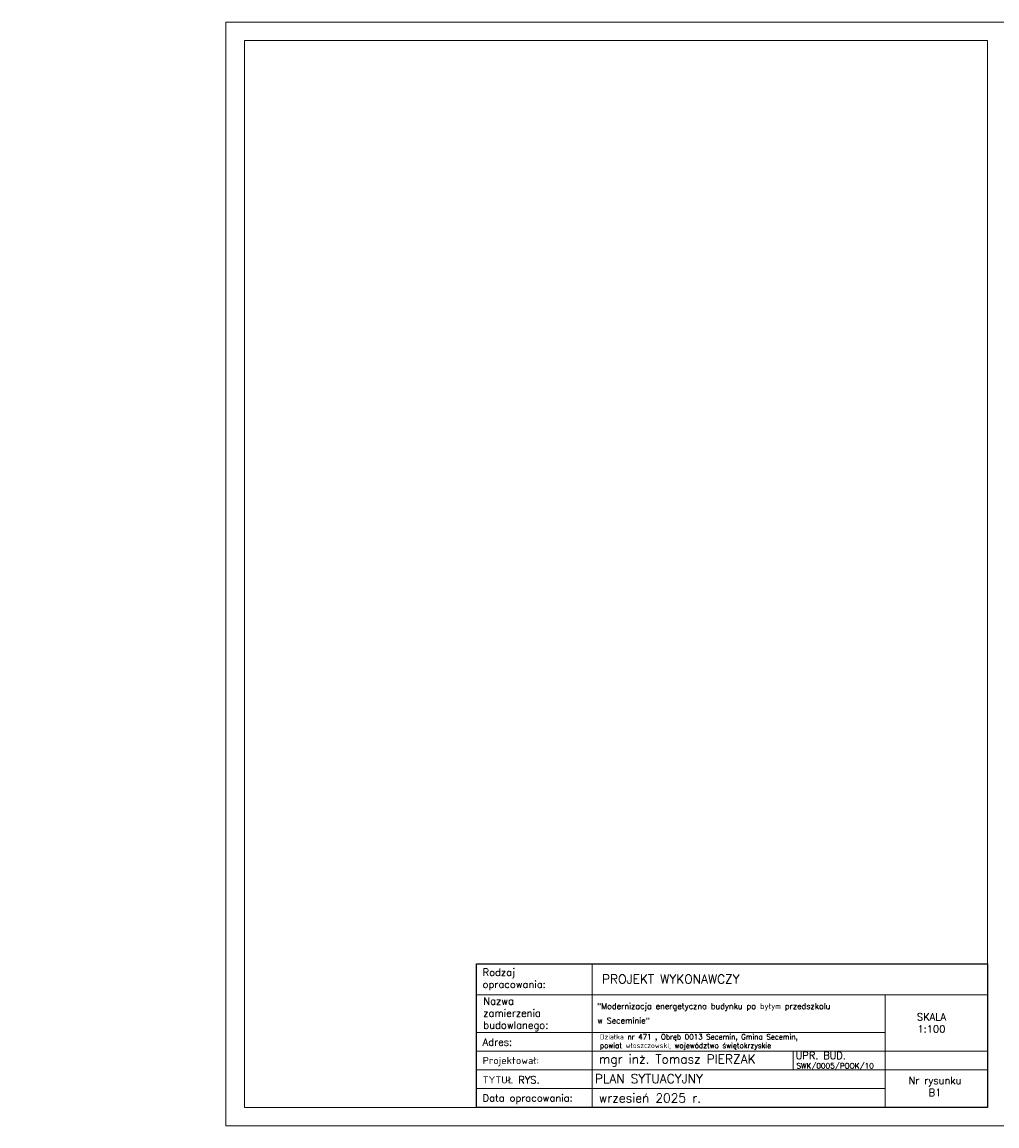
# Model space of a CAD drawing. Header units: millimetres. Extents: x 0 to 54826, y 42154 to 60442.
# Tile 1 of 64: x 24008 to 26631, y 51064 to 54034. Entities that reach past the tile are written whole.
import ezdxf

# ---------------------------------------------------------------- set-up
doc = ezdxf.new("R2010")
doc.units = ezdxf.units.MM
for name, color, linetype, lineweight in [('cienka', 3, 'Continuous', 18), ('opisy', 4, 'Continuous', 18), ('wymiary', 251, 'Continuous', 15)]:
    doc.layers.add(name, color=color, linetype=linetype, lineweight=lineweight)
doc.styles.add('KASIA', font='romans.shx', dxfattribs={"height": 20})
doc.styles.get("Standard").update_dxf_attribs({"font": 'GOTHIC.TTF'})
doc.dimstyles.new('secemin', dxfattribs={"dimtxt": 15, "dimasz": 15, "dimexe": 1.25, "dimexo": 0.625, "dimgap": 5, "dimtad": 1, "dimdec": 0, "dimtxsty": 'Standard', "dimblk": 'ARCHTICK', "dimcen": 0, "dimse1": 1, "dimse2": 1, "dimclrd": 256, "dimclrt": 256, "dimadec": 0, "dimazin": 0, "dimtfac": 1, "dimtdec": 0, "dimtmove": 0, "dimatfit": 3, "dimfxl": 1, "dimtfillclr": 250, "dimarcsym": 1})

# ---------------------------------------------------------------- blocks, each defined once
blk = doc.blocks.new('_ArchTick')
at = {"color": 0, "linetype": 'ByBlock', "const_width": 0.15}
blk.add_lwpolyline([(-0.5, -0.5), (0.5, 0.5)], dxfattribs=at)
blk = doc.blocks.new('*D281')
at = {"layer": 'Defpoints', "color": 0, "transparency": 16777216}
for p in [(28377.6, 52744.2), (0, 52534.1), (28309.4, 52534.1)]:
    blk.add_point(p, dxfattribs=at)
at = {"layer": 'wymiary', "lineweight": -2, "transparency": 16777216}
blk.add_line((28309.4, 52744.2), (28309.4, 52534.1), dxfattribs=at)
at = {"layer": 'wymiary', "lineweight": -2, "transparency": 16777216, "xscale": 15, "yscale": 15, "zscale": 15}
for p, rotation in [((28309.4, 52744.2), 90), ((28309.4, 52534.1), 270)]:
    blk.add_blockref('_ArchTick', p, dxfattribs=dict(at, rotation=rotation))
at = {"layer": 'wymiary', "transparency": 16777216, "insert": (28296.5, 52639.2), "char_height": 15, "attachment_point": 5, "rotation": 90}
blk.add_mtext('210', dxfattribs=at)

msp = doc.modelspace()

# ---------------------------------------------------------------- linework, layer by layer
at = {"layer": 'cienka'}
for p, q in [((24556.075, 54034.309), (26656.075, 54034.309)), ((24556.075, 51064.309), (24556.075, 54034.309)), ((24606.075, 53984.309), (26606.075, 53984.309)), ((24606.075, 51114.309), (24606.075, 53984.309)), ((26606.075, 53984.309), (26606.075, 51114.309)), ((26083.054, 51266.056), (26083.054, 51215.707)), ((26294.075, 51215.074), (26606.075, 51215.074)), ((26606.075, 51114.309), (24606.075, 51114.309)), ((26656.075, 51064.309), (24556.075, 51064.309))]:
    msp.add_line(p, q, dxfattribs=at)
at = {"layer": 'opisy', "linetype": 'Continuous', "lineweight": 0, "flags": 128}
for points in [[(25230.365, 51114.309), (25230.365, 51500.606), (25541.654, 51500.572), (25541.654, 51114.274)], [(26330.075, 51416.606), (26606.075, 51416.606), (26606.075, 51265.423), (26330.075, 51265.423)]]:
    msp.add_lwpolyline(points, close=True, dxfattribs=at)
for points in [[(25230.365, 51500.589), (26606.075, 51500.589), (26606.075, 51416.606), (25230.365, 51416.606)], [(26270.075, 51500.589), (26606.075, 51500.589)], [(25230.365, 51315.823), (26330.075, 51315.823), (26330.075, 51164.674), (25230.365, 51164.674)], [(25230.365, 51265.423), (26330.075, 51265.423), (26330.075, 51215.074), (25230.365, 51215.074)], [(26270.075, 51265.423), (26606.075, 51265.423)], [(25230.365, 51215.074), (26330.075, 51215.074), (26330.075, 51164.692), (25230.365, 51164.692)], [(25266.365, 51164.692), (26330.075, 51164.692), (26330.075, 51114.309), (25266.365, 51114.309)]]:
    msp.add_lwpolyline(points, dxfattribs=at)
at = {"layer": 'opisy', "lineweight": 25}
msp.add_lwpolyline([(25230.365, 51500.589), (26606.075, 51500.589), (26606.075, 51114.309), (25230.365, 51114.309)], close=True, dxfattribs=at)

# ---------------------------------------------------------------- texts
at = {"layer": 'opisy', "linetype": 'Continuous', "lineweight": 0, "attachment_point": 4, "style": 'KASIA'}
for s, insert, char_height, width in [('\\A1;{\\H0.80952x;Rodzaj opracowania:}', (25247.191, 51458.32), 24, 141.54434), ('\\A1;\\pxql;PROJEKT WYKONAWCZY', (25568.542, 51459.4), 24, 946.31605), ('\\A1;\\pxql;{\\H0.80952x;Nazwa \\Pzamierzenia\\Pbudowlanego:}', (25249.009, 51364.622), 24, 141.54434), ('\\A1;\\pxsm1.5,qj;"Modernizacja energetyczna budynku po byłym przedszkolu\\P\\pq*;w Seceminie"', (25555.651, 51367.122), 15.6, 766.2055), ('\\A1;\\pxqc;{\\H0.80952x;SKALA\\P1:100}', (26081.078, 51341.406), 24, 747.85817), ('\\A1;\\pxql;{\\H0.80952x;Adres:}', (25247.191, 51289.927), 24, 141.54434), ('\\A1;Działka nr 471 , Obręb 0013 Secemin, Gmina Secemin,\\Ppowiat włoszczowski, województwo świętokrzyskie', (25562.761, 51289.986), 14, 756.99257), ('\\A1;UPR. BUD.', (26089.564, 51253.89), 19.2, 598.28653), ('\\A1;\\pxql;{\\H0.80952x;Projektował:}', (25247.191, 51237.448), 24, 747.85817), ('\\A1;mgr inż. Tomasz PIERZAK', (25560.032, 51240.14), 24, 747.85817), ('\\A1;PLAN SYTUACYJNY', (25549.003, 51191.474), 24, 903.96515), ('\\A1;SWK/0005/POOK/10', (26091.57, 51223.598), 14.4, 448.7149), ('\\A1;\\pxql;{\\H0.80952x;TYTUŁ RYS.}', (25247.191, 51188.244), 24, 747.85817), ('\\A1;\\pxqc;{\\H0.80952x;Nr rysunku\\PB1}', (26090.705, 51170.389), 24, 747.85817), ('\\A1;\\pxql;{\\H0.80952x;Data opracowania:}', (25247.191, 51136.206), 24, 747.85817), ('\\A1;wrzesień 2025 r.', (25560.032, 51139.53), 24, 747.85817)]:
    msp.add_mtext(s, dxfattribs=dict(at, insert=insert, char_height=char_height, width=width))

# ---------------------------------------------------------------- dimensions: what is measured, and where the dimension line sits
at = {"layer": 'wymiary'}
dim = msp.add_linear_dim(base=(28309.422, 52534.099), p1=(28377.626, 52744.207), p2=(0, 52534.099), angle=90, dimstyle='secemin', dxfattribs=at)
dim.commit()
dim.dimension.update_dxf_attribs({"geometry": '*D281', "text_midpoint": (28296.545, 52639.153)})

doc.saveas('drawing.dxf')
